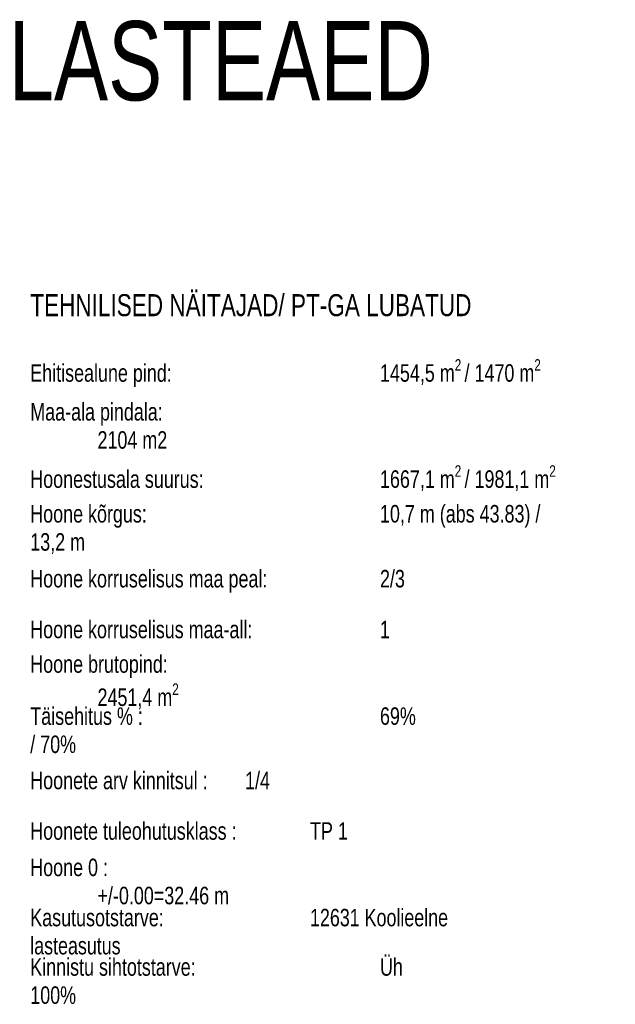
# Model space of a CAD drawing. Header units: metres. Extents: x 738076 to 738809, y 6589688 to 6590318.
# Tile 187 of 188: x 738669 to 738705, y 6590236 to 6590295. Entities that reach past the tile are written whole.
import ezdxf

# ---------------------------------------------------------------- set-up
doc = ezdxf.new("R2010")
doc.units = ezdxf.units.M
for name, color, linetype, lineweight in [('_MA-tingm2rgid (2D)', 7, 'Continuous', 5), ('_MA-tingm2rgid (2D)-1', 7, 'Continuous', 5), ('MA-MA tekst', 7, 'Continuous', 13), ('None', 7, 'Continuous', 5)]:
    doc.layers.add(name, color=color, linetype=linetype, lineweight=lineweight)
doc.styles.add('Swis721 LtCn BT', font='Swis721 LtCn BT')

# ---------------------------------------------------------------- blocks, each defined once
blk = doc.blocks.new('MA-tingm2rgid (2D)')
at = {"layer": 'MA-MA tekst', "insert": (-2153747.316, -6234449.873), "char_height": 4.7129, "width": 29.36637, "attachment_point": 1, "line_spacing_factor": 0.426072, "style": 'Swis721 LtCn BT'}
blk.add_mtext('LASTEAED', dxfattribs=at)
at = {"layer": 'MA-MA tekst', "insert": (-2153746.038, -6234466.104), "char_height": 1.30914, "attachment_point": 1, "line_spacing_factor": 0.972865, "style": 'Swis721 LtCn BT'}
blk.add_mtext('TEHNILISED NÄITAJAD/ PT-GA LUBATUD', dxfattribs=at)
at = {"layer": 'None', "color": 7, "attachment_point": 4, "line_spacing_factor": 0.965265, "style": 'Swis721 LtCn BT'}
for s, insert, char_height in [('\\A1;\\pxt3.846;Ehitisealune pind:^I^I^I1454,5 m{\\H0.9851x;\\H0.6667x;\\S2 ^ ;}/ 1470 m{\\H0.9851x;\\H0.6667x;\\S2 ^ ;}', (-2153746.038, -6234470.797), 1.040184), ('\\pxt3.846;Maa-ala pindala:^I^I^I2104 m2', (-2153746.038, -6234473.94), 1.04018), ('\\A1;\\pxt3.846;Hoonestusala suurus:^I^I^I1667,1 m{\\H0.9851x;\\H0.6667x;\\S2 ^ ;}/ 1981,1 m{\\H0.9851x;\\H0.6667x;\\S2 ^ ;}', (-2153746.038, -6234477.044), 1.040184), ('\\pxt3.846;Hoone kõrgus:^I^I^I^I10,7 m (abs 43.83) / 13,2 m', (-2153746.038, -6234480.091), 1.04018), ('\\pxt3.846;Hoone korruselisus maa peal:^I^I2/3', (-2153746.038, -6234483.172), 1.04018), ('\\pxt3.846;Hoone korruselisus maa-all:^I^I1', (-2153746.038, -6234486.043), 1.04018), ('\\A1;\\pxt3.846;Hoone brutopind:^I^I^I2451,4 m{\\H0.9851x;\\H0.6667x;\\S2 ^ ;}', (-2153746.038, -6234489.172), 1.04018), ('\\pxt3.846;Täisehitus % :^I^I^I^I69% / 70%', (-2153746.038, -6234492.029), 1.04018), ('\\pxt3.846;Hoonete arv kinnitsul :^I^I1/4', (-2153746.038, -6234495.019), 1.04018), ('\\pxt3.846;Hoonete tuleohutusklass :^I^ITP 1', (-2153746.038, -6234498.019), 1.04018), ('\\pxt3.846;Hoone 0 :^I^I^I^I+/-0.00=32.46 m', (-2153746.038, -6234501.02), 1.04018), ('\\pxt3.846;Kasutusotstarve:^I^I^I{\\H0.9963x;12631 Koolieelne lasteasutus}', (-2153746.038, -6234504), 1.04018), ('\\pxt3.846;Kinnistu sihtotstarve:^I^I^IÜh 100%', (-2153746.038, -6234506.94), 1.04018)]:
    blk.add_mtext(s, dxfattribs=dict(at, insert=insert, char_height=char_height))
blk = doc.blocks.new('MA-tingm2rgid (2D)-1')
at = {"layer": 'MA-MA tekst', "insert": (-2153747.316, -6234449.873), "char_height": 4.7129, "width": 29.36637, "attachment_point": 1, "line_spacing_factor": 0.426072, "style": 'Swis721 LtCn BT'}
blk.add_mtext('LASTEAED', dxfattribs=at)
at = {"layer": 'MA-MA tekst', "insert": (-2153746.038, -6234466.104), "char_height": 1.30914, "attachment_point": 1, "line_spacing_factor": 0.972865, "style": 'Swis721 LtCn BT'}
blk.add_mtext('TEHNILISED NÄITAJAD/ PT-GA LUBATUD', dxfattribs=at)
at = {"layer": 'None', "color": 7, "attachment_point": 4, "line_spacing_factor": 0.965265, "style": 'Swis721 LtCn BT'}
for s, insert, char_height in [('\\A1;\\pxt3.846;Ehitisealune pind:^I^I^I1454,5 m{\\H0.9851x;\\H0.6667x;\\S2 ^ ;}/ 1470 m{\\H0.9851x;\\H0.6667x;\\S2 ^ ;}', (-2153746.038, -6234470.797), 1.040184), ('\\pxt3.846;Maa-ala pindala:^I^I^I2104 m2', (-2153746.038, -6234473.94), 1.04018), ('\\A1;\\pxt3.846;Hoonestusala suurus:^I^I^I1667,1 m{\\H0.9851x;\\H0.6667x;\\S2 ^ ;}/ 1981,1 m{\\H0.9851x;\\H0.6667x;\\S2 ^ ;}', (-2153746.038, -6234477.044), 1.040184), ('\\pxt3.846;Hoone kõrgus:^I^I^I^I10,7 m (abs 43.83) / 13,2 m', (-2153746.038, -6234480.091), 1.04018), ('\\pxt3.846;Hoone korruselisus maa peal:^I^I2/3', (-2153746.038, -6234483.172), 1.04018), ('\\pxt3.846;Hoone korruselisus maa-all:^I^I1', (-2153746.038, -6234486.043), 1.04018), ('\\A1;\\pxt3.846;Hoone brutopind:^I^I^I2451,4 m{\\H0.9851x;\\H0.6667x;\\S2 ^ ;}', (-2153746.038, -6234489.172), 1.04018), ('\\pxt3.846;Täisehitus % :^I^I^I^I69% / 70%', (-2153746.038, -6234492.029), 1.04018), ('\\pxt3.846;Hoonete arv kinnitsul :^I^I1/4', (-2153746.038, -6234495.019), 1.04018), ('\\pxt3.846;Hoonete tuleohutusklass :^I^ITP 1', (-2153746.038, -6234498.019), 1.04018), ('\\pxt3.846;Hoone 0 :^I^I^I^I+/-0.00=32.46 m', (-2153746.038, -6234501.02), 1.04018), ('\\pxt3.846;Kasutusotstarve:^I^I^I{\\H0.9963x;12631 Koolieelne lasteasutus}', (-2153746.038, -6234504), 1.04018), ('\\pxt3.846;Kinnistu sihtotstarve:^I^I^IÜh 100%', (-2153746.038, -6234506.94), 1.04018)]:
    blk.add_mtext(s, dxfattribs=dict(at, insert=insert, char_height=char_height))

msp = doc.modelspace()

# ---------------------------------------------------------------- block references
at = {"layer": '_MA-tingm2rgid (2D)'}
msp.add_blockref('MA-tingm2rgid (2D)', (2892415.877, 12824744.766), dxfattribs=at)

# ---------------------------------------------------------------- next in the draw order: block references
at = {"layer": '_MA-tingm2rgid (2D)-1'}
msp.add_blockref('MA-tingm2rgid (2D)-1', (2892415.877, 12824744.766), dxfattribs=at)

doc.saveas('drawing.dxf')
